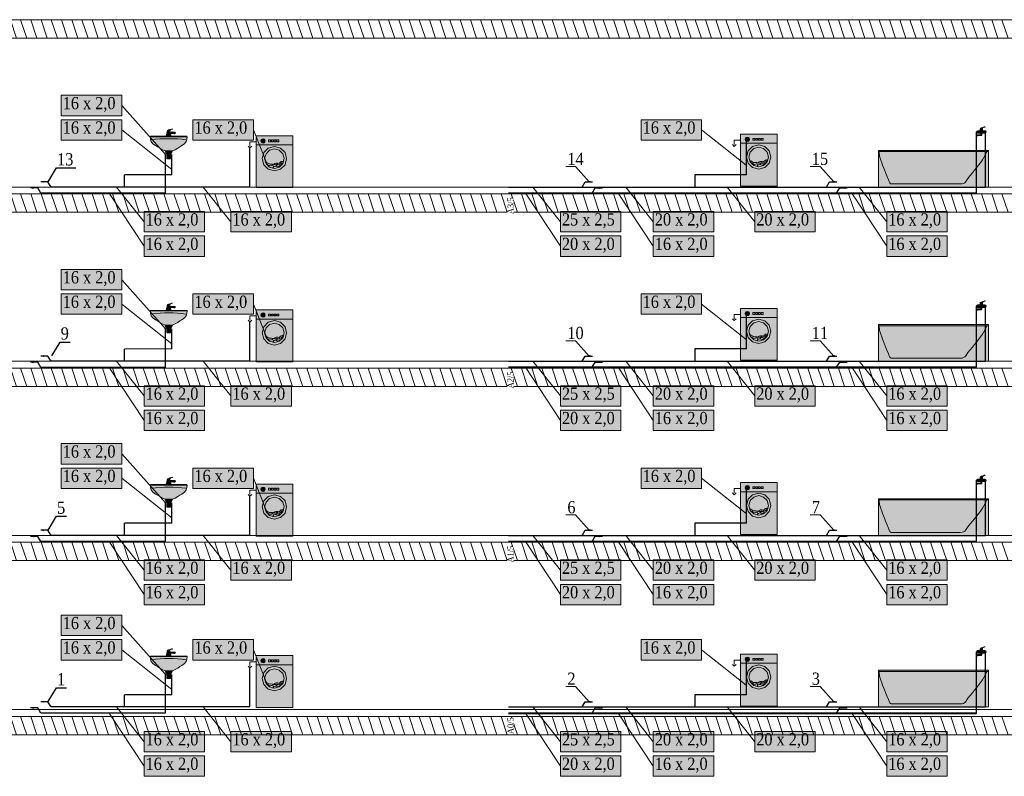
# Model space of a CAD drawing. Header units: millimetres. Extents: x -102560 to 77680, y 7163 to 33028.
# Tile 77 of 80: x 30322 to 46435, y 15051 to 27431. Entities that reach past the tile are written whole.
import ezdxf
from ezdxf import colors
from ezdxf.entities.mleader import LeaderData, LeaderLine
from ezdxf.enums import TextEntityAlignment as Align
from ezdxf.math import Vec2, Vec3

# ---------------------------------------------------------------- set-up
doc = ezdxf.new("R2010")
doc.units = ezdxf.units.MM
for name, color, linetype, lineweight, true_color in [('IS_Działka wody ciepłej', 1, 'Continuous', 30, 0xff0000), ('IS_Działka wody zimnej_etykieta', 7, 'Continuous', 0, 0x000000), ('IS_Konstrukcja (Rozwinięcie)', 7, 'Continuous', 9, 0x000000), ('IS_Odbiornik2', 7, 'Continuous', 0, 0x000000), ('IS_Pralka', 7, 'Continuous', 5, 0x000000), ('IS_Rozcięte połączenie rozwinięcia2', 7, 'Continuous', 0, 0x000000), ('IS_Umywalka', 7, 'Continuous', 5, 0x000000), ('IS_Wanna', 7, 'Continuous', 5, 0x000000)]:
    doc.layers.add(name, color=color, linetype=linetype, lineweight=lineweight, true_color=true_color)
for name, color, linetype, lineweight in [('IS_Działka wody zimnej', 5, 'Continuous', 30), ('RR_IWK_ciepla woda', 10, 'C.W.U.', 40), ('RR_IWK_opisy', 7, 'Continuous', 0)]:
    doc.layers.add(name, color=color, linetype=linetype, lineweight=lineweight)
doc.styles.add('Garamond_____', font='GARA.TTF')
doc.styles.get("Standard").update_dxf_attribs({"font": 'arial.ttf'})
doc.linetypes.add('C.W.U.', pattern='A,16.8,-4.8,["C.W.U.",Standard,S=2.4,R=0,X=-2.4,Y=-1.2],-10.2', length=31.8)

# ---------------------------------------------------------------- blocks, each defined once
blk = doc.blocks.new('16_TypRysWodKan_PralkaAutomatycznaCzescKan_00000000-0000-0000-0000-000000000000_Normal')
at = {"layer": 'IS_Pralka', "lineweight": 50, "true_color": 0xffffff, "transparency": 33554687}
blk.add_hatch(color=7, dxfattribs=at).paths.add_polyline_path([(-0.3, 0.425), (-0.3, -0.425), (0.3, -0.425), (0.3, 0.425)])
h = blk.add_hatch(color=7, dxfattribs=at)
edge = h.paths.add_edge_path(flags=0)
edge.add_ellipse((-0.185, 0.34), major_axis=(0.035, 0), ratio=1, start_angle=0, end_angle=360)
h = blk.add_hatch(color=7, dxfattribs=at)
edge = h.paths.add_edge_path(flags=0)
edge.add_ellipse((0, 0.05), major_axis=(0.2, 0), ratio=1, start_angle=0, end_angle=360)
h = blk.add_hatch(color=7, dxfattribs=at)
edge = h.paths.add_edge_path(flags=0)
edge.add_ellipse((0, 0.05), major_axis=(0.16, 0), ratio=1, start_angle=0, end_angle=360)
at = {"layer": 'IS_Pralka', "lineweight": -2}
for points in [[(-0.3, 0.325), (-0.4, 0.325), (-0.4, 0.255)], [(-0.43, 0.255), (-0.4, 0.225), (-0.37, 0.255)]]:
    blk.add_lwpolyline(points, dxfattribs=at)
for points in [[(-0.3, 0.425), (0.3, 0.425), (0.3, -0.425), (-0.3, -0.425)], [(-0.095, 0.325), (-0.095, 0.355), (-0.065, 0.355), (-0.065, 0.325)], [(-0.05, 0.325), (-0.05, 0.355), (-0.02, 0.355), (-0.02, 0.325)], [(-0.005, 0.325), (-0.005, 0.355), (0.025, 0.355), (0.025, 0.325)], [(0.04, 0.325), (0.04, 0.355), (0.07, 0.355), (0.07, 0.325)]]:
    blk.add_lwpolyline(points, close=True, dxfattribs=at)
at = {"layer": 'IS_Pralka'}
for points in [[(-0.15, 0.34), (-0.155, 0.357), (-0.168, 0.37), (-0.185, 0.375), (-0.203, 0.37), (-0.215, 0.357), (-0.22, 0.34), (-0.215, 0.323), (-0.203, 0.31), (-0.185, 0.305), (-0.168, 0.31), (-0.155, 0.323)], [(0.2, 0.05), (0.173, 0.15), (0.1, 0.223), (0, 0.25), (-0.1, 0.223), (-0.173, 0.15), (-0.2, 0.05), (-0.173, -0.05), (-0.1, -0.123), (0, -0.15), (0.1, -0.123), (0.173, -0.05)], [(0.16, 0.05), (0.138, 0.13), (0.08, 0.188), (0, 0.21), (-0.08, 0.188), (-0.138, 0.13), (-0.16, 0.05), (-0.138, -0.03), (-0.08, -0.088), (0, -0.11), (0.08, -0.088), (0.138, -0.03)]]:
    blk.add_lwpolyline(points, close=True, dxfattribs=at)
at = {"layer": 'IS_Pralka', "lineweight": -2}
blk.add_polyline3d([(-0.3, 0.275, 0), (0.3, 0.275, 0)], dxfattribs=at)
for points, knots in [([(-0.15, 0), (-0.12, -0.015), (-0.095, -0.045), (-0.07, -0.04), (-0.04, -0.035), (-0.015, -0.045), (0, -0.05), (0.035, -0.05), (0.04, -0.03), (0.065, -0.05)], [0, 0, 0, 0, 1, 1, 1, 2, 2, 2, 3, 3, 3, 3]), ([(-0.015, -0.045), (0.01, -0.02), (0.05, -0.015), (0.08, -0.03), (0.1, -0.01), (0.12, 0.025), (0.15, -0.01)], [0, 0, 0, 0, 1, 1, 1, 2, 2, 2, 2]), ([(-0.015, -0.08), (-0.025, -0.035), (-0.045, -0.07), (-0.07, -0.07), (-0.095, -0.065), (-0.095, -0.05), (-0.13, -0.045)], [0, 0, 0, 0, 1, 1, 1, 2, 2, 2, 2]), ([(-0.03, -0.105), (-0.01, -0.055), (0.03, -0.075), (0.055, -0.085), (0.08, -0.08), (0.075, -0.065), (0.12, -0.055)], [0, 0, 0, 0, 1, 1, 1, 2, 2, 2, 2]), ([(0.025, -0.075), (0.035, -0.04), (0.07, -0.06), (0.1, -0.04), (0.115, -0.03), (0.13, -0.01), (0.15, -0.01)], [0, 0, 0, 0, 1, 1, 1, 2, 2, 2, 2])]:
    blk.add_open_spline(points, degree=3, knots=knots, dxfattribs=at)
blk = doc.blocks.new('16_TypRysWodKan_UmywalkaPojedyncza_00000000-0000-0000-0000-000000000000_Normal')
at = {"layer": 'IS_Umywalka', "lineweight": 50, "true_color": 0xffffff, "transparency": 33554687}
h = blk.add_hatch(color=7, dxfattribs=at)
edge = h.paths.add_edge_path(flags=0)
edge.add_spline(control_points=[(-0.3, 0.17), (-0.3, 0.12), (-0.29, 0.07), (-0.215, 0.03), (-0.175, 0.015), (-0.125, -0.04), (-0.06, -0.055), (-0.025, -0.055), (0.01, -0.055), (0.06, -0.055), (0.13, -0.04), (0.175, 0.015), (0.215, 0.03), (0.29, 0.07), (0.3, 0.12), (0.3, 0.175), (0.3, 0.185), (0.3, 0.185), (0.29, 0.185), (0.04, 0.185), (-0.05, 0.185), (-0.29, 0.185), (-0.3, 0.185), (-0.3, 0.185), (-0.3, 0.17)], knot_values=[0, 0, 0, 0, 1, 1, 1, 2, 2, 2, 3, 3, 3, 4, 4, 4, 5, 5, 5, 6, 6, 6, 7, 7, 7, 8, 8, 8, 8], weights=[1, 1, 1, 1, 1, 1, 1, 1, 1, 1, 1, 1, 1, 1, 1, 1, 1, 1, 1, 1, 1, 1, 1, 1, 1], degree=3, periodic=0)
for points in [[(-0.06, -0.055), (-0.04, -0.105), (0.04, -0.105), (0.06, -0.055)], [(-0.03, -0.105), (-0.03, -0.185), (0.03, -0.185), (0.03, -0.105)]]:
    blk.add_hatch(color=7, dxfattribs=at).paths.add_polyline_path(points)
at = {"layer": 'IS_Umywalka', "lineweight": -2}
for points in [[(-0.06, -0.055), (-0.04, -0.105), (0.04, -0.105), (0.06, -0.055)], [(-0.03, -0.105), (-0.03, -0.185), (0.03, -0.185), (0.03, -0.105)]]:
    blk.add_lwpolyline(points, close=True, dxfattribs=at)
blk.add_polyline3d([(-0.3, 0.175, 0), (0.3, 0.175, 0)], dxfattribs=at)
blk.add_open_spline([(-0.3, 0.17), (-0.3, 0.12), (-0.29, 0.07), (-0.215, 0.03), (-0.175, 0.015), (-0.125, -0.04), (-0.06, -0.055), (-0.025, -0.055), (0.01, -0.055), (0.06, -0.055), (0.13, -0.04), (0.175, 0.015), (0.215, 0.03), (0.29, 0.07), (0.3, 0.12), (0.3, 0.175), (0.3, 0.185), (0.3, 0.185), (0.29, 0.185), (0.04, 0.185), (-0.05, 0.185), (-0.29, 0.185), (-0.3, 0.185), (-0.3, 0.185), (-0.3, 0.17)], degree=3, knots=[0, 0, 0, 0, 1, 1, 1, 2, 2, 2, 3, 3, 3, 4, 4, 4, 5, 5, 5, 6, 6, 6, 7, 7, 7, 8, 8, 8, 8], dxfattribs=at)
blk.add_open_spline([(-0.285, 0.125), (-0.1, 0.15), (0.11, 0.15), (0.28, 0.125)], degree=3, dxfattribs=at)
blk = doc.blocks.new('16_TypRysWodKan_BateriaStojaca_00000000-0000-0000-0000-000000000000_Normal')
at = {"layer": 'IS_Odbiornik2', "lineweight": 50, "true_color": 0xffffff, "transparency": 33554687}
blk.add_hatch(color=7, dxfattribs=at).paths.add_polyline_path([(-0.04078, -0.06), (0.03922, -0.06), (0.02922, -0.02), (0.08422, -0.015), (0.08422, -0.02), (0.09922, -0.02), (0.09922, -0.015), (0.10922, -0.01), (0.10422, 0.005), (0.01922, 0.01), (-0.02578, 0.01)])
h = blk.add_hatch(color=7, dxfattribs=at)
edge = h.paths.add_edge_path(flags=0)
edge.add_spline(control_points=[(-0.02578, 0.01), (-0.00328, 0.01), (-0.00328, 0.01), (0.01922, 0.01), (0.01922, 0.03), (0.01922, 0.035), (0.02422, 0.04), (0.02922, 0.045), (0.03922, 0.05), (0.05922, 0.055), (0.06422, 0.055), (0.06422, 0.06), (0.05922, 0.06), (0.04922, 0.06), (-0.01078, 0.04), (-0.02078, 0.035), (-0.02578, 0.03), (-0.02578, 0.02), (-0.02578, 0.01)], knot_values=[-6, -6, -6, -6, -5, -5, -5, -4, -4, -4, -3, -3, -3, -2, -2, -2, -1, -1, -1, 0, 0, 0, 0], weights=[1, 1, 1, 1, 1, 1, 1, 1, 1, 1, 1, 1, 1, 1, 1, 1, 1, 1, 1], degree=3, periodic=0)
at = {"layer": 'IS_Odbiornik2', "lineweight": -2}
blk.add_lwpolyline([(-0.04078, -0.06), (-0.02578, 0.01), (0.01922, 0.01), (0.10422, 0.005), (0.10922, -0.01), (0.09922, -0.015), (0.09922, -0.02), (0.08422, -0.02), (0.08422, -0.015), (0.02922, -0.02), (0.03922, -0.06)], close=True, dxfattribs=at)
blk.add_polyline3d([(0.09922, -0.015, 0), (0.08422, -0.015, 0)], dxfattribs=at)
blk.add_open_spline([(-0.02578, 0.01), (-0.02578, 0.02), (-0.02578, 0.03), (-0.02078, 0.035), (-0.01078, 0.04), (0.04922, 0.06), (0.05922, 0.06), (0.06422, 0.06), (0.06422, 0.055), (0.05922, 0.055), (0.03922, 0.05), (0.02922, 0.045), (0.02422, 0.04), (0.01922, 0.035), (0.01922, 0.03), (0.01922, 0.01)], degree=3, knots=[0, 0, 0, 0, 1, 1, 1, 2, 2, 2, 3, 3, 3, 4, 4, 4, 5, 5, 5, 5], dxfattribs=at)
blk = doc.blocks.new('16_TypRysWodKan_Wanna_00000000-0000-0000-0000-000000000000_Normal')
at = {"layer": 'IS_Wanna', "lineweight": 50, "true_color": 0xffffff, "transparency": 33554687}
blk.add_hatch(color=7, dxfattribs=at).paths.add_polyline_path([(-0.9, 0.3), (-0.9, -0.3), (0.9, -0.3), (0.9, 0.3)])
at = {"layer": 'IS_Wanna', "lineweight": -2}
blk.add_lwpolyline([(-0.9, 0.3), (0.9, 0.3), (0.9, -0.3), (-0.9, -0.3)], close=True, dxfattribs=at)
blk.add_polyline3d([(-0.9, 0.28, 0), (0.9, 0.28, 0)], dxfattribs=at)
blk.add_open_spline([(0.87, 0.28), (0.87, 0.255), (0.825, 0.19), (0.8, 0.145), (0.715, 0.015), (0.625, -0.065), (0.525, -0.21), (0.51, -0.24), (0.48, -0.25), (0.435, -0.25), (-0.025, -0.25), (-0.01, -0.25), (-0.695, -0.25), (-0.71, -0.25), (-0.725, -0.23), (-0.74, -0.18), (-0.81, 0.005), (-0.835, 0.045), (-0.88, 0.19), (-0.885, 0.205), (-0.89, 0.235), (-0.89, 0.28)], degree=3, knots=[0, 0, 0, 0, 1, 1, 1, 2, 2, 2, 3, 3, 3, 4, 4, 4, 5, 5, 5, 6, 6, 6, 7, 7, 7, 7], dxfattribs=at)
blk = doc.blocks.new('16_TypRysWodKan_BateriaCzerpalna_00000000-0000-0000-0000-000000000000_Normal')
at = {"layer": 'IS_Odbiornik2', "lineweight": 50, "true_color": 0xffffff, "transparency": 33554687}
h = blk.add_hatch(color=7, dxfattribs=at)
edge = h.paths.add_edge_path(flags=0)
edge.add_spline(control_points=[(-0.07977, -0.01), (-0.07977, -0.02), (-0.06977, -0.03), (-0.05977, -0.03), (-0.02977, -0.03), (0.03023, -0.03), (0.06023, -0.03), (0.07523, -0.03), (0.08023, -0.025), (0.08023, -0.01), (0.08023, 0.005), (0.07023, 0.01), (0.06023, 0.01), (0.02523, 0.01), (-0.02477, 0.01), (-0.05977, 0.01), (-0.06977, 0.01), (-0.07977, 0), (-0.07977, -0.01)], knot_values=[-6, -6, -6, -6, -5, -5, -5, -4, -4, -4, -3, -3, -3, -2, -2, -2, -1, -1, -1, 0, 0, 0, 0], weights=[1, 1, 1, 1, 1, 1, 1, 1, 1, 1, 1, 1, 1, 1, 1, 1, 1, 1, 1], degree=3, periodic=0)
h = blk.add_hatch(color=7, dxfattribs=at)
edge = h.paths.add_edge_path(flags=0)
edge.add_spline(control_points=[(-0.01977, 0.03), (0.00023, 0.03), (0.00023, 0.03), (0.02023, 0.03), (0.02023, 0.05), (0.02023, 0.05), (0.02523, 0.055), (0.03023, 0.06), (0.04023, 0.065), (0.06023, 0.07), (0.06523, 0.07), (0.06523, 0.075), (0.06023, 0.075), (0.05023, 0.075), (-0.00477, 0.055), (-0.01477, 0.05), (-0.01977, 0.045), (-0.01977, 0.04), (-0.01977, 0.03)], knot_values=[-6, -6, -6, -6, -5, -5, -5, -4, -4, -4, -3, -3, -3, -2, -2, -2, -1, -1, -1, 0, 0, 0, 0], weights=[1, 1, 1, 1, 1, 1, 1, 1, 1, 1, 1, 1, 1, 1, 1, 1, 1, 1, 1], degree=3, periodic=0)
for points in [[(-0.01977, 0.01), (0.02023, 0.01), (0.02023, 0.03), (-0.01977, 0.03)], [(0.01023, -0.03), (-0.00977, -0.03), (-0.00977, -0.04), (0.01023, -0.04)]]:
    blk.add_hatch(color=7, dxfattribs=at).paths.add_polyline_path(points)
h = blk.add_hatch(color=7, dxfattribs=at)
edge = h.paths.add_edge_path(flags=0)
edge.add_spline(control_points=[(0.01023, -0.04), (0.00023, -0.04), (0.00023, -0.04), (-0.00977, -0.04), (-0.00977, -0.05), (-0.00977, -0.055), (-0.01477, -0.055), (-0.02977, -0.055), (-0.01477, -0.055), (-0.05977, -0.055), (-0.06977, -0.055), (-0.07477, -0.06), (-0.07477, -0.065), (-0.07477, -0.07), (-0.07477, -0.07), (-0.07477, -0.075), (-0.06977, -0.075), (-0.06477, -0.075), (-0.05977, -0.075), (-0.05977, -0.07), (-0.05977, -0.07), (-0.05477, -0.07), (0.01023, -0.07), (-0.04977, -0.07), (-0.00977, -0.07), (0.00023, -0.07), (0.01023, -0.07), (0.01023, -0.06), (0.01023, -0.05), (0.01023, -0.05), (0.01023, -0.04)], knot_values=[-10, -10, -10, -10, -9, -9, -9, -8, -8, -8, -7, -7, -7, -6, -6, -6, -5, -5, -5, -4, -4, -4, -3, -3, -3, -2, -2, -2, -1, -1, -1, 0, 0, 0, 0], weights=[1, 1, 1, 1, 1, 1, 1, 1, 1, 1, 1, 1, 1, 1, 1, 1, 1, 1, 1, 1, 1, 1, 1, 1, 1, 1, 1, 1, 1, 1, 1], degree=3, periodic=0)
at = {"layer": 'IS_Odbiornik2', "lineweight": -2}
for points in [[(-0.01977, 0.01), (-0.01977, 0.03), (0.02023, 0.03), (0.02023, 0.01)], [(0.01023, -0.03), (0.01023, -0.04), (-0.00977, -0.04), (-0.00977, -0.03)]]:
    blk.add_lwpolyline(points, close=True, dxfattribs=at)
for points, knots in [([(-0.07977, -0.01), (-0.07977, 0), (-0.06977, 0.01), (-0.05977, 0.01), (-0.02477, 0.01), (0.02523, 0.01), (0.06023, 0.01), (0.07023, 0.01), (0.08023, 0.005), (0.08023, -0.01), (0.08023, -0.025), (0.07523, -0.03), (0.06023, -0.03), (0.03023, -0.03), (-0.02977, -0.03), (-0.05977, -0.03), (-0.06977, -0.03), (-0.07977, -0.02), (-0.07977, -0.01)], [0, 0, 0, 0, 1, 1, 1, 2, 2, 2, 3, 3, 3, 4, 4, 4, 5, 5, 5, 6, 6, 6, 6]), ([(-0.01977, 0.03), (-0.01977, 0.04), (-0.01977, 0.045), (-0.01477, 0.05), (-0.00477, 0.055), (0.05023, 0.075), (0.06023, 0.075), (0.06523, 0.075), (0.06523, 0.07), (0.06023, 0.07), (0.04023, 0.065), (0.03023, 0.06), (0.02523, 0.055), (0.02023, 0.05), (0.02023, 0.05), (0.02023, 0.03)], [0, 0, 0, 0, 1, 1, 1, 2, 2, 2, 3, 3, 3, 4, 4, 4, 5, 5, 5, 5]), ([(0.01023, -0.04), (0.01023, -0.05), (0.01023, -0.05), (0.01023, -0.06), (0.01023, -0.07), (0.00023, -0.07), (-0.00977, -0.07), (-0.04977, -0.07), (0.01023, -0.07), (-0.05477, -0.07), (-0.05977, -0.07), (-0.05977, -0.07), (-0.05977, -0.075), (-0.06477, -0.075), (-0.06977, -0.075), (-0.07477, -0.075), (-0.07477, -0.07), (-0.07477, -0.07), (-0.07477, -0.065), (-0.07477, -0.06), (-0.06977, -0.055), (-0.05977, -0.055), (-0.01477, -0.055), (-0.02977, -0.055), (-0.01477, -0.055), (-0.00977, -0.055), (-0.00977, -0.05), (-0.00977, -0.04)], [0, 0, 0, 0, 1, 1, 1, 2, 2, 2, 3, 3, 3, 4, 4, 4, 5, 5, 5, 6, 6, 6, 7, 7, 7, 8, 8, 8, 9, 9, 9, 9])]:
    blk.add_open_spline(points, degree=3, knots=knots, dxfattribs=at)

msp = doc.modelspace()

# ---------------------------------------------------------------- hatches: boundary and pattern name
at = {"layer": 'IS_Działka wody ciepłej', "extrusion": (0, 0, -1)}
for points in [[(-30499, 24677), (-30550, 24694), (-30550, 24660)], [(-39861, 24678), (-39810, 24695), (-39810, 24661)], [(-43861, 24678), (-43810, 24695), (-43810, 24661)], [(-30499, 21827), (-30550, 21844), (-30550, 21810)], [(-39861, 21828), (-39810, 21845), (-39810, 21811)], [(-43861, 21828), (-43810, 21845), (-43810, 21811)], [(-30499, 18977), (-30550, 18994), (-30550, 18960)], [(-39861, 18978), (-39810, 18995), (-39810, 18961)], [(-43861, 18978), (-43810, 18995), (-43810, 18961)], [(-30499, 16171), (-30550, 16188), (-30550, 16154)], [(-39861, 16171), (-39810, 16188), (-39810, 16154)], [(-43861, 16171), (-43810, 16188), (-43810, 16154)]]:
    msp.add_hatch(color=256, dxfattribs=at).paths.add_polyline_path(points)
at = {"layer": 'IS_Działka wody zimnej', "extrusion": (0, 0, -1)}
for points in [[(-30666, 24777), (-30717, 24794), (-30717, 24760)], [(-39695, 24778), (-39644, 24795), (-39644, 24761)], [(-43695, 24778), (-43644, 24795), (-43644, 24761)], [(-30666, 21927), (-30717, 21944), (-30717, 21910)], [(-39695, 21928), (-39644, 21945), (-39644, 21911)], [(-43695, 21928), (-43644, 21945), (-43644, 21911)], [(-30666, 19077), (-30717, 19094), (-30717, 19060)], [(-39695, 19078), (-39644, 19095), (-39644, 19061)], [(-43695, 19078), (-43644, 19095), (-43644, 19061)], [(-30666, 16271), (-30717, 16288), (-30717, 16254)], [(-39695, 16271), (-39644, 16288), (-39644, 16254)], [(-43695, 16271), (-43644, 16288), (-43644, 16254)]]:
    msp.add_hatch(color=256, dxfattribs=at).paths.add_polyline_path(points)
at = {"layer": 'IS_Działka wody zimnej_etykieta', "lineweight": 50, "true_color": 0xffffff, "transparency": 33554687}
for points in [[(31002, 25860), (31992, 25860), (31992, 26194), (31002, 26194)], [(31002, 25460), (31992, 25460), (31992, 25794), (31002, 25794)], [(33157, 25460), (34147, 25460), (34147, 25794), (33157, 25794)], [(40492, 25460), (41482, 25460), (41482, 25794), (40492, 25794)], [(32358, 23958), (33349, 23958), (33349, 24292), (32358, 24292)], [(33778, 23958), (34769, 23958), (34769, 24292), (33778, 24292)], [(39171, 23958), (40162, 23958), (40162, 24292), (39171, 24292)], [(40691, 23958), (41682, 23958), (41682, 24292), (40691, 24292)], [(42351, 23958), (43342, 23958), (43342, 24292), (42351, 24292)], [(44511, 23958), (45502, 23958), (45502, 24292), (44511, 24292)], [(32358, 23558), (33349, 23558), (33349, 23892), (32358, 23892)], [(39171, 23558), (40162, 23558), (40162, 23892), (39171, 23892)], [(40691, 23558), (41682, 23558), (41682, 23892), (40691, 23892)], [(44511, 23558), (45502, 23558), (45502, 23892), (44511, 23892)], [(31002, 23010), (31992, 23010), (31992, 23344), (31002, 23344)], [(31002, 22610), (31992, 22610), (31992, 22944), (31002, 22944)], [(33157, 22610), (34147, 22610), (34147, 22944), (33157, 22944)], [(40492, 22610), (41482, 22610), (41482, 22944), (40492, 22944)], [(32358, 21108), (33349, 21108), (33349, 21442), (32358, 21442)], [(33778, 21108), (34769, 21108), (34769, 21442), (33778, 21442)], [(39171, 21108), (40162, 21108), (40162, 21442), (39171, 21442)], [(40691, 21108), (41682, 21108), (41682, 21442), (40691, 21442)], [(42351, 21108), (43342, 21108), (43342, 21442), (42351, 21442)], [(44511, 21108), (45502, 21108), (45502, 21442), (44511, 21442)], [(32358, 20708), (33349, 20708), (33349, 21042), (32358, 21042)], [(39171, 20708), (40162, 20708), (40162, 21042), (39171, 21042)], [(40691, 20708), (41682, 20708), (41682, 21042), (40691, 21042)], [(44511, 20708), (45502, 20708), (45502, 21042), (44511, 21042)], [(31002, 20160), (31992, 20160), (31992, 20494), (31002, 20494)], [(31002, 19760), (31992, 19760), (31992, 20094), (31002, 20094)], [(33157, 19760), (34147, 19760), (34147, 20094), (33157, 20094)], [(40492, 19760), (41482, 19760), (41482, 20094), (40492, 20094)], [(32358, 18258), (33349, 18258), (33349, 18592), (32358, 18592)], [(33778, 18258), (34769, 18258), (34769, 18592), (33778, 18592)], [(39171, 18258), (40162, 18258), (40162, 18592), (39171, 18592)], [(40691, 18258), (41682, 18258), (41682, 18592), (40691, 18592)], [(42351, 18258), (43342, 18258), (43342, 18592), (42351, 18592)], [(44511, 18258), (45502, 18258), (45502, 18592), (44511, 18592)], [(32358, 17858), (33349, 17858), (33349, 18192), (32358, 18192)], [(39171, 17858), (40162, 17858), (40162, 18192), (39171, 18192)], [(40691, 17858), (41682, 17858), (41682, 18192), (40691, 18192)], [(44511, 17858), (45502, 17858), (45502, 18192), (44511, 18192)], [(31002, 17354), (31992, 17354), (31992, 17687), (31002, 17687)], [(31002, 16954), (31992, 16954), (31992, 17287), (31002, 17287)], [(33157, 16954), (34147, 16954), (34147, 17287), (33157, 17287)], [(40492, 16954), (41482, 16954), (41482, 17288), (40492, 17288)], [(32358, 15451), (33349, 15451), (33349, 15785), (32358, 15785)], [(33778, 15451), (34769, 15451), (34769, 15785), (33778, 15785)], [(39171, 15451), (40162, 15451), (40162, 15785), (39171, 15785)], [(40691, 15451), (41682, 15451), (41682, 15785), (40691, 15785)], [(42351, 15451), (43342, 15451), (43342, 15785), (42351, 15785)], [(44511, 15451), (45502, 15451), (45502, 15785), (44511, 15785)], [(32358, 15051), (33349, 15051), (33349, 15385), (32358, 15385)], [(39171, 15051), (40162, 15051), (40162, 15385), (39171, 15385)], [(40691, 15051), (41682, 15051), (41682, 15385), (40691, 15385)], [(44511, 15051), (45502, 15051), (45502, 15385), (44511, 15385)]]:
    msp.add_hatch(color=7, dxfattribs=at).paths.add_polyline_path(points)
at = {"layer": 'IS_Konstrukcja (Rozwinięcie)', "true_color": 0xc0c0c0, "transparency": 33554687, "extrusion": (0, 0, -1)}
h = msp.add_hatch(dxfattribs=at)
h.set_pattern_fill('ANSI31', color=9, scale=50.000001, angle=206.6202, style=0)
h.set_pattern_definition([(251.62016, (2400, 27280.6), (150.6517, -50.0563), [])])
h.paths.add_polyline_path([(-77680, 27431), (-77680, 27131), (-2610, 27131), (-2610, 27431)])
h = msp.add_hatch(dxfattribs=at)
h.set_pattern_fill('ANSI31', color=9, scale=50.000001, angle=206.6202, style=0)
h.set_pattern_definition([(251.62016, (2400, 24430.6), (150.6517, -50.0563), [])])
h.paths.add_polyline_path([(-77680, 24581), (-77680, 24281), (-2610, 24281), (-2610, 24581)])
h = msp.add_hatch(dxfattribs=at)
h.set_pattern_fill('ANSI31', color=9, scale=50.000001, angle=206.6202, style=0)
h.set_pattern_definition([(251.62016, (2400, 21580.6), (150.6517, -50.0563), [])])
h.paths.add_polyline_path([(-77680, 21731), (-77680, 21431), (-2610, 21431), (-2610, 21731)])
h = msp.add_hatch(dxfattribs=at)
h.set_pattern_fill('ANSI31', color=9, scale=50.000001, angle=206.6202, style=0)
h.set_pattern_definition([(251.62016, (2400, 18730.6), (150.6517, -50.0563), [])])
h.paths.add_polyline_path([(-77680, 18881), (-77680, 18581), (-2610, 18581), (-2610, 18881)])
h = msp.add_hatch(dxfattribs=at)
h.set_pattern_fill('ANSI31', color=9, scale=50.000001, angle=206.6202, style=0)
h.set_pattern_definition([(251.62016, (2400, 15880.6), (150.6517, -50.0563), [])])
h.paths.add_polyline_path([(-77680, 16031), (-77680, 15731), (-2610, 15731), (-2610, 16031)])

# ---------------------------------------------------------------- linework, layer by layer
at = {"layer": 'IS_Działka wody ciepłej'}
for p, q in [((45978, 24593), (45978, 25594)), ((32711, 24592), (32711, 25225)), ((32711, 24592), (30669, 24592)), ((45978, 21743), (45978, 22744)), ((32711, 21742), (32711, 22375)), ((32711, 21742), (30669, 21742)), ((45978, 18893), (45978, 19894)), ((32711, 18892), (32711, 19525)), ((32711, 18892), (30669, 18892)), ((45978, 16086), (45978, 17087)), ((32711, 16086), (32711, 16719)), ((32711, 16086), (30669, 16086))]:
    msp.add_line(p, q, dxfattribs=at)
for points in [[(30669, 24592), (30618, 24677), (30499, 24677)], [(39691, 24593), (39742, 24678), (39861, 24678)], [(43691, 24593), (43742, 24678), (43861, 24678)], [(30669, 21742), (30618, 21827), (30499, 21827)], [(39691, 21743), (39742, 21828), (39861, 21828)], [(43691, 21743), (43742, 21828), (43861, 21828)], [(30669, 18892), (30618, 18977), (30499, 18977)], [(39691, 18893), (39742, 18978), (39861, 18978)], [(43691, 18893), (43742, 18978), (43861, 18978)], [(30669, 16086), (30618, 16171), (30499, 16171)], [(39691, 16086), (39742, 16171), (39861, 16171)], [(43691, 16086), (43742, 16171), (43861, 16171)]]:
    msp.add_lwpolyline(points, dxfattribs=at)
at = {"layer": 'IS_Działka wody zimnej'}
for p, q in [((42216, 24893), (42216, 25504)), ((46128, 24693), (46128, 25594)), ((34091, 24692), (34091, 25333)), ((32812, 24893), (32812, 25225)), ((32812, 24893), (32038, 24892)), ((32038, 24692), (32038, 24892)), ((42216, 24893), (41371, 24893)), ((41371, 24893), (41371, 24693)), ((34091, 24692), (30836, 24692)), ((46128, 21843), (46128, 22744)), ((42216, 22043), (42216, 22654)), ((34091, 21842), (34091, 22483)), ((32812, 22043), (32812, 22375)), ((32812, 22043), (32038, 22042)), ((32038, 21842), (32038, 22042)), ((42216, 22043), (41371, 22043)), ((41371, 22043), (41371, 21843)), ((34091, 21842), (30836, 21842)), ((46128, 18993), (46128, 19894)), ((42216, 19193), (42216, 19804)), ((32812, 19193), (32812, 19525)), ((34091, 18992), (34091, 19633)), ((32812, 19193), (32038, 19192)), ((32038, 18992), (32038, 19192)), ((42216, 19193), (41371, 19193)), ((41371, 19193), (41371, 18993)), ((34091, 18992), (30836, 18992)), ((46128, 16186), (46128, 17087)), ((42216, 16386), (42216, 16997)), ((34091, 16186), (34091, 16826)), ((32812, 16386), (32812, 16719)), ((32812, 16386), (32038, 16386)), ((32038, 16186), (32038, 16386)), ((42216, 16386), (41371, 16386)), ((41371, 16386), (41371, 16186)), ((34091, 16186), (30836, 16186))]:
    msp.add_line(p, q, dxfattribs=at)
at = {"layer": 'IS_Działka wody zimnej', "ltscale": 20}
for p, q in [((38323, 24693), (46128, 24693)), ((38323, 21843), (46128, 21843)), ((38323, 18993), (46128, 18993)), ((38323, 16186), (46128, 16186))]:
    msp.add_line(p, q, dxfattribs=at)
at = {"layer": 'IS_Działka wody zimnej'}
for points in [[(30836, 24692), (30785, 24777), (30666, 24777)], [(39525, 24693), (39576, 24778), (39695, 24778)], [(43525, 24693), (43576, 24778), (43695, 24778)], [(30836, 21842), (30785, 21927), (30666, 21927)], [(39525, 21843), (39576, 21928), (39695, 21928)], [(43525, 21843), (43576, 21928), (43695, 21928)], [(30836, 18992), (30785, 19077), (30666, 19077)], [(39525, 18993), (39576, 19078), (39695, 19078)], [(43525, 18993), (43576, 19078), (43695, 19078)], [(30836, 16186), (30785, 16271), (30666, 16271)], [(39525, 16186), (39576, 16271), (39695, 16271)], [(43525, 16186), (43576, 16271), (43695, 16271)]]:
    msp.add_lwpolyline(points, dxfattribs=at)
at = {"layer": 'IS_Działka wody zimnej_etykieta'}
for p, q in [((32711, 25225), (31992, 26027)), ((32812, 24979), (31992, 25627)), ((34378, 25049), (34147, 25627)), ((42209, 25050), (41482, 25627)), ((32358, 24125), (31907, 24692)), ((33778, 24125), (33326, 24692)), ((39171, 24125), (38719, 24693)), ((40691, 24125), (40239, 24693)), ((42351, 24125), (41899, 24693)), ((44511, 24125), (44059, 24693)), ((32358, 23725), (31785, 24592)), ((39171, 23725), (38598, 24593)), ((40691, 23725), (40118, 24593)), ((44511, 23725), (43938, 24593)), ((32711, 22375), (31992, 23177)), ((32812, 22129), (31992, 22777)), ((34378, 22199), (34147, 22777)), ((42209, 22200), (41482, 22777)), ((32358, 21275), (31907, 21842)), ((33778, 21275), (33326, 21842)), ((39171, 21275), (38719, 21843)), ((40691, 21275), (40239, 21843)), ((42351, 21275), (41899, 21843)), ((44511, 21275), (44059, 21843)), ((32358, 20875), (31785, 21742)), ((39171, 20875), (38598, 21743)), ((40691, 20875), (40118, 21743)), ((44511, 20875), (43938, 21743)), ((32711, 19525), (31992, 20327)), ((32812, 19279), (31992, 19927)), ((34378, 19349), (34147, 19927)), ((42209, 19350), (41482, 19927)), ((32358, 18025), (31785, 18892)), ((32358, 18425), (31907, 18992)), ((33778, 18425), (33326, 18992)), ((39171, 18025), (38598, 18893)), ((39171, 18425), (38719, 18993)), ((40691, 18025), (40118, 18893)), ((40691, 18425), (40239, 18993)), ((42351, 18425), (41899, 18993)), ((44511, 18025), (43938, 18893)), ((44511, 18425), (44059, 18993)), ((32711, 16719), (31992, 17521)), ((32812, 16473), (31992, 17121)), ((34378, 16543), (34147, 17121)), ((42209, 16543), (41482, 17121)), ((32358, 15618), (31907, 16186)), ((33778, 15618), (33326, 16186)), ((39171, 15618), (38719, 16186)), ((40691, 15618), (40239, 16186)), ((42351, 15618), (41899, 16186)), ((44511, 15618), (44059, 16186)), ((32358, 15218), (31785, 16086)), ((39171, 15218), (38598, 16086)), ((40691, 15218), (40118, 16086)), ((44511, 15218), (43938, 16086))]:
    msp.add_line(p, q, dxfattribs=at)
for points in [[(31002, 25860), (31992, 25860), (31992, 26194), (31002, 26194)], [(31002, 25460), (31992, 25460), (31992, 25794), (31002, 25794)], [(33157, 25460), (34147, 25460), (34147, 25794), (33157, 25794)], [(40492, 25460), (41482, 25460), (41482, 25794), (40492, 25794)], [(32358, 23958), (33349, 23958), (33349, 24292), (32358, 24292)], [(33778, 23958), (34769, 23958), (34769, 24292), (33778, 24292)], [(39171, 23958), (40162, 23958), (40162, 24292), (39171, 24292)], [(40691, 23958), (41682, 23958), (41682, 24292), (40691, 24292)], [(42351, 23958), (43342, 23958), (43342, 24292), (42351, 24292)], [(44511, 23958), (45502, 23958), (45502, 24292), (44511, 24292)], [(32358, 23558), (33349, 23558), (33349, 23892), (32358, 23892)], [(39171, 23558), (40162, 23558), (40162, 23892), (39171, 23892)], [(40691, 23558), (41682, 23558), (41682, 23892), (40691, 23892)], [(44511, 23558), (45502, 23558), (45502, 23892), (44511, 23892)], [(31002, 23010), (31992, 23010), (31992, 23344), (31002, 23344)], [(31002, 22610), (31992, 22610), (31992, 22944), (31002, 22944)], [(33157, 22610), (34147, 22610), (34147, 22944), (33157, 22944)], [(40492, 22610), (41482, 22610), (41482, 22944), (40492, 22944)], [(32358, 21108), (33349, 21108), (33349, 21442), (32358, 21442)], [(33778, 21108), (34769, 21108), (34769, 21442), (33778, 21442)], [(39171, 21108), (40162, 21108), (40162, 21442), (39171, 21442)], [(40691, 21108), (41682, 21108), (41682, 21442), (40691, 21442)], [(42351, 21108), (43342, 21108), (43342, 21442), (42351, 21442)], [(44511, 21108), (45502, 21108), (45502, 21442), (44511, 21442)], [(32358, 20708), (33349, 20708), (33349, 21042), (32358, 21042)], [(39171, 20708), (40162, 20708), (40162, 21042), (39171, 21042)], [(40691, 20708), (41682, 20708), (41682, 21042), (40691, 21042)], [(44511, 20708), (45502, 20708), (45502, 21042), (44511, 21042)], [(31002, 20160), (31992, 20160), (31992, 20494), (31002, 20494)], [(31002, 19760), (31992, 19760), (31992, 20094), (31002, 20094)], [(33157, 19760), (34147, 19760), (34147, 20094), (33157, 20094)], [(40492, 19760), (41482, 19760), (41482, 20094), (40492, 20094)], [(32358, 18258), (33349, 18258), (33349, 18592), (32358, 18592)], [(33778, 18258), (34769, 18258), (34769, 18592), (33778, 18592)], [(39171, 18258), (40162, 18258), (40162, 18592), (39171, 18592)], [(40691, 18258), (41682, 18258), (41682, 18592), (40691, 18592)], [(42351, 18258), (43342, 18258), (43342, 18592), (42351, 18592)], [(44511, 18258), (45502, 18258), (45502, 18592), (44511, 18592)], [(32358, 17858), (33349, 17858), (33349, 18192), (32358, 18192)], [(39171, 17858), (40162, 17858), (40162, 18192), (39171, 18192)], [(40691, 17858), (41682, 17858), (41682, 18192), (40691, 18192)], [(44511, 17858), (45502, 17858), (45502, 18192), (44511, 18192)], [(31002, 17354), (31992, 17354), (31992, 17687), (31002, 17687)], [(31002, 16954), (31992, 16954), (31992, 17287), (31002, 17287)], [(33157, 16954), (34147, 16954), (34147, 17287), (33157, 17287)], [(40492, 16954), (41482, 16954), (41482, 17288), (40492, 17288)], [(32358, 15451), (33349, 15451), (33349, 15785), (32358, 15785)], [(33778, 15451), (34769, 15451), (34769, 15785), (33778, 15785)], [(39171, 15451), (40162, 15451), (40162, 15785), (39171, 15785)], [(40691, 15451), (41682, 15451), (41682, 15785), (40691, 15785)], [(42351, 15451), (43342, 15451), (43342, 15785), (42351, 15785)], [(44511, 15451), (45502, 15451), (45502, 15785), (44511, 15785)], [(32358, 15051), (33349, 15051), (33349, 15385), (32358, 15385)], [(39171, 15051), (40162, 15051), (40162, 15385), (39171, 15385)], [(40691, 15051), (41682, 15051), (41682, 15385), (40691, 15385)], [(44511, 15051), (45502, 15051), (45502, 15385), (44511, 15385)]]:
    msp.add_lwpolyline(points, close=True, dxfattribs=at)
at = {"layer": 'IS_Konstrukcja (Rozwinięcie)'}
for p, q in [((2670, 27431), (71971, 27431)), ((2670, 27131), (71971, 27131)), ((2670, 24693), (71971, 24693)), ((2670, 24581), (71971, 24581)), ((2670, 24281), (71971, 24281)), ((2670, 21843), (71971, 21843)), ((2670, 21731), (71971, 21731)), ((2670, 21431), (71971, 21431)), ((2670, 18993), (71971, 18993)), ((2670, 18881), (71971, 18881)), ((2670, 18581), (71971, 18581)), ((-60060, 16143), (71971, 16143)), ((2670, 16031), (71971, 16031)), ((2670, 15731), (71971, 15731))]:
    msp.add_line(p, q, dxfattribs=at)
at = {"layer": 'IS_Rozcięte połączenie rozwinięcia2'}
for p, q in [((39419, 25028), (39259, 25028)), ((39644, 24778), (39419, 25028)), ((43419, 25028), (43259, 25028)), ((43644, 24778), (43419, 25028)), ((39419, 22178), (39259, 22178)), ((39644, 21928), (39419, 22178)), ((43419, 22178), (43259, 22178)), ((43644, 21928), (43419, 22178)), ((39419, 19328), (39259, 19328)), ((39644, 19078), (39419, 19328)), ((43419, 19328), (43259, 19328)), ((43644, 19078), (43419, 19328)), ((39419, 16521), (39259, 16521)), ((39644, 16271), (39419, 16521)), ((43419, 16521), (43259, 16521)), ((43644, 16271), (43419, 16521))]:
    msp.add_line(p, q, dxfattribs=at)
at = {"layer": 'RR_IWK_ciepla woda', "linetype": 'Continuous', "ltscale": 20}
for p, q in [((38323, 24593), (45978, 24593)), ((38323, 21743), (45978, 21743)), ((38323, 18893), (45978, 18893)), ((38323, 16086), (45978, 16086))]:
    msp.add_line(p, q, dxfattribs=at)

# ---------------------------------------------------------------- block references
at = {"layer": 'IS_Odbiornik2', "xscale": 1000, "yscale": 1000, "zscale": 1000}
for name, p in [('16_TypRysWodKan_BateriaStojaca_00000000-0000-0000-0000-000000000000_Normal', (32761, 25585)), ('16_TypRysWodKan_BateriaCzerpalna_00000000-0000-0000-0000-000000000000_Normal', (46058, 25604)), ('16_TypRysWodKan_BateriaStojaca_00000000-0000-0000-0000-000000000000_Normal', (32761, 22735)), ('16_TypRysWodKan_BateriaCzerpalna_00000000-0000-0000-0000-000000000000_Normal', (46058, 22754)), ('16_TypRysWodKan_BateriaStojaca_00000000-0000-0000-0000-000000000000_Normal', (32761, 19885)), ('16_TypRysWodKan_BateriaCzerpalna_00000000-0000-0000-0000-000000000000_Normal', (46058, 19904)), ('16_TypRysWodKan_BateriaStojaca_00000000-0000-0000-0000-000000000000_Normal', (32761, 17079)), ('16_TypRysWodKan_BateriaCzerpalna_00000000-0000-0000-0000-000000000000_Normal', (46058, 17097))]:
    msp.add_blockref(name, p, dxfattribs=at)
at = {"layer": 'IS_Pralka', "xscale": 1000, "yscale": 1000, "zscale": 1000}
for p in [(34491, 25108), (42416, 25133), (34491, 22258), (42416, 22283), (34491, 19408), (42416, 19433), (34491, 16601), (42416, 16626)]:
    msp.add_blockref('16_TypRysWodKan_PralkaAutomatycznaCzescKan_00000000-0000-0000-0000-000000000000_Normal', p, dxfattribs=at)
at = {"layer": 'IS_Umywalka', "xscale": 1000, "yscale": 1000, "zscale": 1000}
for p in [(32761, 25340), (32761, 22490), (32761, 19640), (32761, 16834)]:
    msp.add_blockref('16_TypRysWodKan_UmywalkaPojedyncza_00000000-0000-0000-0000-000000000000_Normal', p, dxfattribs=at)
at = {"layer": 'IS_Wanna', "xscale": 1000, "yscale": 1000, "zscale": 1000}
for p in [(45278, 24993), (45278, 22143), (45278, 19293), (45278, 16486)]:
    msp.add_blockref('16_TypRysWodKan_Wanna_00000000-0000-0000-0000-000000000000_Normal', p, dxfattribs=at)

# ---------------------------------------------------------------- texts
at = {"layer": 'IS_Działka wody zimnej_etykieta', "color": 5, "transparency": 33554687, "style": 'Garamond_____'}
for s, p in [('16 x 2,0', (31027, 25766)), ('16 x 2,0', (33182, 25766)), ('16 x 2,0', (40517, 25766)), ('16 x 2,0', (32383, 24263)), ('16 x 2,0', (33803, 24263)), ('25 x 2,5', (39196, 24263)), ('20 x 2,0', (40716, 24263)), ('20 x 2,0', (42376, 24263)), ('16 x 2,0', (44536, 24263)), ('16 x 2,0', (31027, 22916)), ('16 x 2,0', (33182, 22916)), ('16 x 2,0', (40517, 22916)), ('16 x 2,0', (32383, 21413)), ('16 x 2,0', (33803, 21413)), ('25 x 2,5', (39196, 21413)), ('20 x 2,0', (40716, 21413)), ('20 x 2,0', (42376, 21413)), ('16 x 2,0', (44536, 21413)), ('16 x 2,0', (31027, 20066)), ('16 x 2,0', (33182, 20066)), ('16 x 2,0', (40517, 20066)), ('16 x 2,0', (32383, 18563)), ('16 x 2,0', (33803, 18563)), ('25 x 2,5', (39196, 18563)), ('20 x 2,0', (40716, 18563)), ('20 x 2,0', (42376, 18563)), ('16 x 2,0', (44536, 18563)), ('16 x 2,0', (31027, 17259)), ('16 x 2,0', (33182, 17259)), ('16 x 2,0', (40517, 17259)), ('16 x 2,0', (32383, 15757)), ('16 x 2,0', (33803, 15757)), ('25 x 2,5', (39196, 15757)), ('20 x 2,0', (40716, 15757)), ('20 x 2,0', (42376, 15757)), ('16 x 2,0', (44536, 15757))]:
    msp.add_text(s, height=200, dxfattribs=at).set_placement(p, align=Align.TOP_LEFT)
at = {"layer": 'IS_Rozcięte połączenie rozwinięcia2', "style": 'Garamond_____'}
for s, p in [('14', (39285, 24995)), ('15', (43285, 24995)), ('10', (39285, 22145)), ('11', (43285, 22145)), ('6', (39285, 19295)), ('7', (43285, 19295)), ('2', (39285, 16489)), ('3', (43285, 16489))]:
    msp.add_text(s, height=200, dxfattribs=at).set_placement(p, align=Align.BOTTOM_LEFT)
at = {"layer": 'RR_IWK_ciepla woda', "linetype": 'Continuous', "ltscale": 20, "style": 'Garamond_____'}
for s, p in [('16 x 2,0', (31027, 26166)), ('16 x 2,0', (32383, 23863)), ('20 x 2,0', (39196, 23863)), ('16 x 2,0', (40716, 23863)), ('16 x 2,0', (44536, 23863)), ('16 x 2,0', (31027, 23316)), ('16 x 2,0', (32383, 21013)), ('20 x 2,0', (39196, 21013)), ('16 x 2,0', (40716, 21013)), ('16 x 2,0', (44536, 21013)), ('16 x 2,0', (31027, 20466)), ('16 x 2,0', (32383, 18163)), ('20 x 2,0', (39196, 18163)), ('16 x 2,0', (40716, 18163)), ('16 x 2,0', (44536, 18163)), ('16 x 2,0', (31027, 17659)), ('16 x 2,0', (32383, 15357)), ('20 x 2,0', (39196, 15357)), ('16 x 2,0', (40716, 15357)), ('16 x 2,0', (44536, 15357))]:
    msp.add_text(s, height=200, dxfattribs=at).set_placement(p, align=Align.TOP_LEFT)

# ---------------------------------------------------------------- leaders
at = {"layer": 'RR_IWK_opisy', "ltscale": 40}
ml = msp.add_multileader_mtext('Standard', dxfattribs=at)
ml.set_content('\\fGaramond|b0|i0;13', color=256)
ml.set_leader_properties()
ml.build(insert=Vec2(0, 0))
ml.multileader.update_dxf_attribs({"text_left_attachment_type": 6, "text_right_attachment_type": 6})
ctx = ml.context
ctx.base_point, ctx.char_height, ctx.plane_origin = Vec3(30931, 25007), 200, Vec3(1529, 8506)
ctx.left_attachment, ctx.right_attachment = 6, 6
notes = []
notes.append((ctx, [(0, (1, 1, 0), (30925, 25007), (1, 0), 8, [(0, [(30785, 24777)], 0, [])])]))
ctx.mtext.insert = Vec3(30935, 25247)
ml = msp.add_multileader_mtext('Standard', dxfattribs=at)
ml.set_content('\\fGaramond|b0|i0;9', color=256)
ml.set_leader_properties()
ml.build(insert=Vec2(0, 0))
ml.multileader.update_dxf_attribs({"text_left_attachment_type": 6, "text_right_attachment_type": 6})
ctx = ml.context
ctx.base_point, ctx.char_height, ctx.plane_origin = Vec3(30990, 22157), 200, Vec3(1588, 5656)
ctx.left_attachment, ctx.right_attachment = 6, 6
notes.append((ctx, [(0, (1, 1, 0), (30984, 22157), (1, 0), 8, [(0, [(30844, 21927)], 0, [])])]))
ctx.mtext.insert = Vec3(30994, 22397)
ml = msp.add_multileader_mtext('Standard', dxfattribs=at)
ml.set_content('\\fGaramond|b0|i0;5', color=256)
ml.set_leader_properties()
ml.build(insert=Vec2(0, 0))
ml.multileader.update_dxf_attribs({"text_left_attachment_type": 6, "text_right_attachment_type": 6})
ctx = ml.context
ctx.base_point, ctx.char_height, ctx.plane_origin = Vec3(30931, 19307), 200, Vec3(1529, 2806)
ctx.left_attachment, ctx.right_attachment = 6, 6
notes.append((ctx, [(0, (1, 1, 0), (30925, 19307), (1, 0), 8, [(0, [(30785, 19077)], 0, [])])]))
ctx.mtext.insert = Vec3(30935, 19547)
ml = msp.add_multileader_mtext('Standard', dxfattribs=at)
ml.set_content('\\fGaramond|b0|i0;1')
ml.set_leader_properties()
ml.build(insert=Vec2(0, 0))
ml.multileader.update_dxf_attribs({"text_left_attachment_type": 6, "text_right_attachment_type": 6})
ctx = ml.context
ctx.base_point, ctx.char_height, ctx.plane_origin = Vec3(30933, 16501), 200, Vec3(1529, 0)
ctx.left_attachment, ctx.right_attachment = 6, 6
notes.append((ctx, [(0, (1, 1, 0), (30925, 16501), (1, 0), 8, [(0, [(30785, 16271)], 0, [])])]))
ctx.mtext.insert = Vec3(30935, 16741)
for ctx, leaders in notes:
    for number, flags, end, landing, length, lines in leaders:
        leader = LeaderData()
        leader.index, (leader.has_last_leader_line, leader.has_dogleg_vector, leader.attachment_direction) = number, flags
        leader.last_leader_point, leader.dogleg_vector, leader.dogleg_length = Vec3(end), Vec3(landing), length
        for number, points, colour, breaks in lines:
            line = LeaderLine()
            line.index, line.vertices, line.color, line.breaks = number, Vec3.list(points), colors.encode_raw_color(colour), breaks
            leader.lines.append(line)
        ctx.leaders.append(leader)

# ---------------------------------------------------------------- next in the draw order: texts
at = {"char_height": 100, "width": 260.58, "attachment_point": 1, "rotation": 90, "style": 'Garamond_____', "bg_fill": 3, "box_fill_scale": 1, "bg_fill_color": 256, "bg_fill_true_color": 13158600, "bg_fill_transparency": 0}
for s, insert in [('A3/5', (38304, 24249)), ('A2/5', (38304, 21399)), ('A1/5', (38304, 18549)), ('A0/5', (38304, 15742))]:
    msp.add_mtext(s, dxfattribs=dict(at, insert=insert))

doc.saveas('drawing.dxf')
